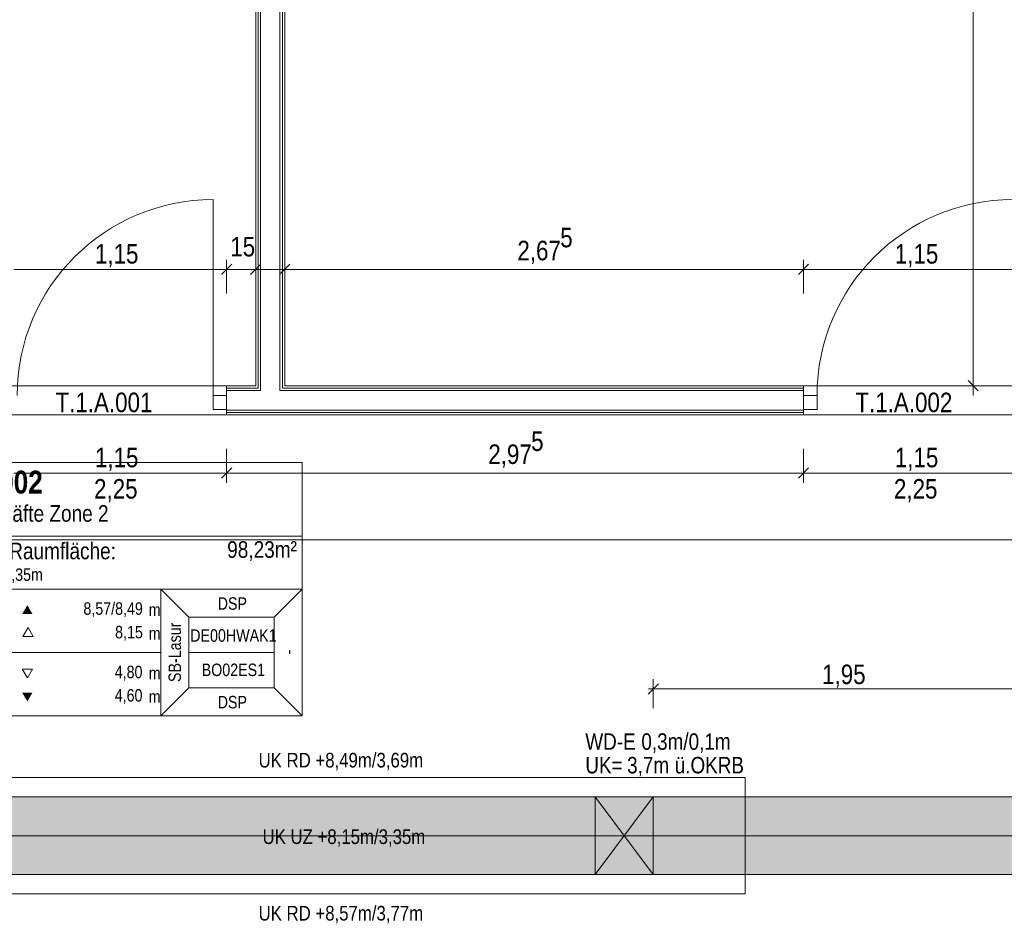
# Model space of a CAD drawing. Extents: x -620 to 3480, y 62 to 1107.
# Tile 95 of 244: x -438 to -336, y 817 to 910. Entities that reach past the tile are written whole.
import ezdxf
from ezdxf.lldxf.tags import DXFTag

# ---------------------------------------------------------------- set-up
doc = ezdxf.new("R2010")
doc.units = 0
doc.layers.get('0').update_dxf_attribs({"lineweight": 35})
for name, color, linetype, lineweight, true_color in [('00 -Bauelemente -Dämmung innen', 7, 'Continuous', 9, 0xff7fe6), ('00 -Bauelemente -Gipskarton', 7, 'Continuous', 9, 0xff7fe6), ('00_Beschriftung UZ', 3, 'Continuous', 13, 0x00ff00), ('30 -34 Innenwände- 11 Durchbruch', 4, 'Continuous', 9, 0x00ffff), ('30 -34 Innenwände- 2 nichttragend', 7, 'Continuous', 18, 0xff7fe6), ('30 -34 Innenwände- 4 Türen_Fenster', 9, 'Continuous', 15, 0x808080), ('30 -35 Decken- 1 Konstruktion-Träger- Stahlbeton', 7, 'grob-A06G9GKW8I', 13, 0x33aa00), ('60- 61 allgemeine Ausstattung- 1 Möbel', 7, 'Continuous', 9, 0x00cccc), ('70 -75 Raumstempel- 1 Raumstempel', 1, 'Continuous', 50, 0xff0000), ('70 -76 Bemaßung- 2 Allgemein', 9, 'Continuous', 5, 0x808080)]:
    doc.layers.add(name, color=color, linetype=linetype, lineweight=lineweight, true_color=true_color)
doc.layers.add('70 -71 Achsen- 1 Gebäudeachsen', color=7, linetype='STRICHPUNKT2-A06G9GKV8I', lineweight=18)
doc.layers.add('Keine', color=7, linetype='Continuous', lineweight=9)
doc.layers.add('iwb_Schraffur_Unterzug', color=7, linetype='Continuous', lineweight=5, true_color=0xffffcc, plot=False)
doc.styles.get("Standard").update_dxf_attribs({"font": 'ARIALN.TTF'})
tags = doc.linetypes.add('grob-A06G9GKW8I', pattern=[14, 3, -8, 3]).pattern_tags.tags
tags[8:9] = [DXFTag(74, 4), DXFTag(75, 0), DXFTag(340, '0'), DXFTag(46, 0.0), DXFTag(50, 0.0), DXFTag(44, 0.0), DXFTag(45, 0.0)]
tags[6:7] = [DXFTag(74, 4), DXFTag(75, 0), DXFTag(340, '0'), DXFTag(46, 0.0), DXFTag(50, 0.0), DXFTag(44, 0.0), DXFTag(45, 0.0)]
tags[4:5] = [DXFTag(74, 4), DXFTag(75, 0), DXFTag(340, '0'), DXFTag(46, 0.0), DXFTag(50, 0.0), DXFTag(44, 0.0), DXFTag(45, 0.0)]
tags = doc.linetypes.add('STRICHPUNKT2-A06G9GKV8I', pattern=[12.7, 6.35, -3.175, 0, -3.175]).pattern_tags.tags
tags[10:11] = [DXFTag(74, 4), DXFTag(75, 0), DXFTag(340, '0'), DXFTag(46, 0.0), DXFTag(50, 0.0), DXFTag(44, 0.0), DXFTag(45, 0.0)]
tags[8:9] = [DXFTag(74, 4), DXFTag(75, 0), DXFTag(340, '0'), DXFTag(46, 0.0), DXFTag(50, 0.0), DXFTag(44, 0.0), DXFTag(45, 0.0)]
tags[6:7] = [DXFTag(74, 4), DXFTag(75, 0), DXFTag(340, '0'), DXFTag(46, 0.0), DXFTag(50, 0.0), DXFTag(44, 0.0), DXFTag(45, 0.0)]
tags[4:5] = [DXFTag(74, 4), DXFTag(75, 0), DXFTag(340, '0'), DXFTag(46, 0.0), DXFTag(50, 0.0), DXFTag(44, 0.0), DXFTag(45, 0.0)]

# ---------------------------------------------------------------- blocks, each defined once
blk = doc.blocks.new('Referenz-A06G9GKX8I')
at = {"layer": '00 -Bauelemente -Dämmung innen', "color": 0, "linetype": 'Continuous', "ltscale": 0.13}
for p, q in [((-413.01, 991.1), (-413.01, 871.86)), ((-411.01, 991.1), (-411.01, 871.86)), ((-413.01, 871.86), (-416.51, 871.86)), ((-357.01, 871.86), (-411.01, 871.86)), ((-357.01, 869.86), (-416.51, 869.86))]:
    blk.add_line(p, q, dxfattribs=at)
at = {"layer": '00 -Bauelemente -Gipskarton', "color": 0, "linetype": 'Continuous', "ltscale": 0.13}
for p, q in [((-413.51, 991.1), (-413.51, 872.36)), ((-413.26, 991.1), (-413.26, 872.11)), ((-413.01, 991.1), (-413.01, 871.86)), ((-411.01, 991.1), (-411.01, 871.86)), ((-410.76, 991.1), (-410.76, 872.11)), ((-410.51, 991.1), (-410.51, 872.36)), ((-413.51, 872.36), (-416.51, 872.36)), ((-357.01, 872.36), (-410.51, 872.36)), ((-413.26, 872.11), (-416.51, 872.11)), ((-413.01, 871.86), (-416.51, 871.86)), ((-357.01, 871.86), (-411.01, 871.86)), ((-357.01, 872.11), (-410.76, 872.11)), ((-357.01, 869.86), (-416.51, 869.86)), ((-357.01, 869.61), (-416.51, 869.61)), ((-357.01, 869.36), (-416.51, 869.36))]:
    blk.add_line(p, q, dxfattribs=at)
at = {"layer": '30 -34 Innenwände- 11 Durchbruch', "color": 0, "linetype": 'Continuous', "ltscale": 0.13}
for p, q in [((-378.51, 829.96), (-372.51, 829.96)), ((-372.51, 829.96), (-378.51, 821.96)), ((-372.51, 821.96), (-378.51, 829.96)), ((-378.51, 821.96), (-378.51, 829.96)), ((-378.51, 829.96), (-372.51, 821.96)), ((-372.51, 829.96), (-378.51, 821.96)), ((-372.51, 821.96), (-372.51, 829.96)), ((-378.51, 821.96), (-372.51, 821.96))]:
    blk.add_line(p, q, dxfattribs=at)
at = {"layer": '30 -34 Innenwände- 11 Durchbruch', "color": 0, "lineweight": 0}
for points in [[(-378.51, 821.96), (-378.51, 829.96), (-375.51, 825.96)], [(-372.51, 821.96), (-375.51, 825.96), (-372.51, 829.96)]]:
    blk.add_solid(points, dxfattribs=at)
at = {"layer": '30 -34 Innenwände- 2 nichttragend', "color": 0, "linetype": 'Continuous', "ltscale": 0.18}
for p, q in [((-413.51, 991.1), (-413.51, 872.36)), ((-410.51, 991.1), (-410.51, 872.36)), ((-413.51, 872.36), (-416.51, 872.36)), ((-416.51, 872.36), (-416.51, 869.61)), ((-416.51, 872.36), (-416.51, 872.11)), ((-357.01, 872.36), (-410.51, 872.36)), ((-357.01, 872.36), (-357.01, 869.61)), ((-357.01, 872.36), (-357.01, 872.11)), ((-416.51, 872.11), (-416.51, 871.86)), ((-416.51, 871.86), (-416.51, 869.86)), ((-357.01, 872.11), (-357.01, 871.86)), ((-357.01, 871.86), (-357.01, 869.86)), ((-416.51, 869.86), (-416.51, 869.61)), ((-416.51, 869.61), (-416.51, 869.36)), ((-416.51, 869.61), (-416.51, 869.36)), ((-357.01, 869.36), (-416.51, 869.36)), ((-357.01, 869.86), (-357.01, 869.61)), ((-357.01, 869.61), (-357.01, 869.36)), ((-357.01, 869.61), (-357.01, 869.36))]:
    blk.add_line(p, q, dxfattribs=at)
at = {"layer": '30 -34 Innenwände- 4 Türen_Fenster', "color": 0, "linetype": 'grob-A06G9GKW8I', "ltscale": 0.15}
for p, q in [((-417.91, 871.36), (-417.91, 891.56)), ((-416.51, 872.36), (-439.51, 872.36)), ((-334.01, 872.36), (-357.01, 872.36)), ((-416.51, 869.36), (-439.51, 869.36)), ((-334.01, 869.36), (-357.01, 869.36))]:
    blk.add_line(p, q, dxfattribs=at)
at = {"layer": '30 -34 Innenwände- 4 Türen_Fenster', "color": 0, "linetype": 'Continuous', "ltscale": 0.15}
for p, q in [((-417.91, 869.9), (-417.91, 871.36)), ((-417.91, 871.36), (-416.51, 871.36)), ((-416.51, 871.36), (-416.51, 869.9)), ((-357.01, 869.9), (-357.01, 871.36)), ((-357.01, 871.36), (-355.61, 871.36)), ((-355.61, 871.36), (-355.61, 869.9)), ((-416.51, 869.9), (-417.91, 869.9)), ((-355.61, 869.9), (-357.01, 869.9))]:
    blk.add_line(p, q, dxfattribs=at)
at = {"layer": '30 -34 Innenwände- 4 Türen_Fenster', "color": 0, "linetype": 'grob-A06G9GKW8I', "ltscale": 0.15}
for centre in [(-417.91, 871.36), (-335.41, 871.36)]:
    blk.add_ellipse(centre, major_axis=(0, 20.2), ratio=1, start_param=0, end_param=1.570796, dxfattribs=at)
at = {"layer": '30 -35 Decken- 1 Konstruktion-Träger- Stahlbeton', "color": 0}
for p, q in [((-562.01, 829.96), (-3.51, 829.96)), ((-562.01, 821.96), (-3.51, 821.96))]:
    blk.add_line(p, q, dxfattribs=at)
at = {"layer": '60- 61 allgemeine Ausstattung- 1 Möbel', "color": 0, "linetype": 'Continuous', "ltscale": 0.13}
for p, q in [((-458.51, 831.96), (-363.01, 831.96)), ((-363.01, 831.96), (-363.01, 819.96)), ((-363.01, 819.96), (-458.51, 819.96))]:
    blk.add_line(p, q, dxfattribs=at)
at = {"layer": '70 -71 Achsen- 1 Gebäudeachsen', "color": 0, "linetype": 'STRICHPUNKT2-A06G9GKV8I', "ltscale": 0.18}
for p, q in [((-562.01, 856.46), (85.43, 856.46)), ((-562.01, 825.96), (85.43, 825.96))]:
    blk.add_line(p, q, dxfattribs=at)
at = {"layer": '70 -75 Raumstempel- 1 Raumstempel', "color": 0, "lineweight": 9}
for p, q in [((-408.71, 864.45), (-445.03, 864.45)), ((-408.71, 838.31), (-408.71, 864.45)), ((-408.71, 856.86), (-445.03, 856.86)), ((-445.03, 851.38), (-423.3, 851.38)), ((-420.42, 848.49), (-423.3, 851.38)), ((-408.71, 851.38), (-423.3, 851.38)), ((-423.3, 851.38), (-423.3, 838.31)), ((-411.59, 848.49), (-408.71, 851.38)), ((-420.42, 841.21), (-420.42, 848.49)), ((-420.42, 848.49), (-411.59, 848.49)), ((-411.59, 841.21), (-411.59, 848.49)), ((-436.99, 847.42), (-437.52, 846.52)), ((-436.47, 846.52), (-436.99, 847.42)), ((-437.52, 846.52), (-436.47, 846.52)), ((-445.03, 844.85), (-423.3, 844.85)), ((-411.59, 844.85), (-420.42, 844.85)), ((-437.06, 842.24), (-437.59, 843.15)), ((-437.59, 843.15), (-436.54, 843.15)), ((-436.54, 843.15), (-437.06, 842.24)), ((-420.42, 841.21), (-423.3, 838.31)), ((-420.42, 841.21), (-411.59, 841.21)), ((-411.59, 841.21), (-408.71, 838.31)), ((-408.71, 838.31), (-445.03, 838.31))]:
    blk.add_line(p, q, dxfattribs=at)
at = {"layer": '70 -75 Raumstempel- 1 Raumstempel', "color": 0, "lineweight": 0}
for points in [[(-436.54, 848.84), (-437.06, 849.74), (-437.59, 848.84)], [(-436.54, 840.71), (-437.06, 839.8), (-437.59, 840.71)]]:
    blk.add_solid(points, dxfattribs=at)
at = {"layer": '70 -76 Bemaßung- 2 Allgemein', "color": 0, "linetype": 'Continuous', "ltscale": 0.13}
for p, q in [((-339.51, 873.42), (-339.51, 985.9)), ((-416.51, 881.86), (-416.51, 885.36)), ((-416.51, 881.86), (-416.51, 885.36)), ((-413.51, 881.86), (-413.51, 885.36)), ((-410.51, 881.86), (-410.51, 885.36)), ((-357.01, 881.86), (-357.01, 885.36)), ((-357.01, 881.86), (-357.01, 885.36)), ((-417.57, 884.36), (-438.45, 884.36)), ((-417.57, 884.36), (-418.63, 884.36)), ((-415.51, 884.36), (-417.57, 884.36)), ((-415.51, 884.36), (-417.57, 884.36)), ((-413.51, 884.36), (-416.51, 884.36)), ((-414.51, 884.36), (-412.45, 884.36)), ((-412.45, 884.36), (-411.39, 884.36)), ((-411.51, 884.36), (-409.45, 884.36)), ((-358.07, 884.36), (-409.45, 884.36)), ((-356.01, 884.36), (-358.07, 884.36)), ((-358.01, 884.36), (-355.95, 884.36)), ((-335.07, 884.36), (-355.95, 884.36)), ((-339.51, 871.36), (-339.51, 873.42)), ((-337.01, 872.36), (-340.51, 872.36)), ((-416.51, 865.86), (-416.51, 862.36)), ((-416.51, 865.86), (-416.51, 862.36)), ((-357.01, 865.86), (-357.01, 862.36)), ((-357.01, 865.86), (-357.01, 862.36)), ((-417.57, 863.36), (-438.45, 863.36)), ((-415.51, 863.36), (-417.57, 863.36)), ((-417.51, 863.36), (-415.45, 863.36)), ((-358.07, 863.36), (-415.45, 863.36)), ((-356.01, 863.36), (-358.07, 863.36)), ((-358.01, 863.36), (-355.95, 863.36)), ((-335.07, 863.36), (-355.95, 863.36)), ((-372.51, 839.1), (-372.51, 842.1)), ((-373.04, 840.57), (-371.98, 841.63)), ((-373.01, 841.1), (-371.45, 841.1)), ((-334.57, 841.1), (-371.45, 841.1))]:
    blk.add_line(p, q, dxfattribs=at)
at = {"layer": '70 -76 Bemaßung- 2 Allgemein', "color": 0, "linetype": 'Continuous', "lineweight": 20, "ltscale": 0.2}
for p, q in [((-415.98, 884.89), (-417.04, 883.83)), ((-415.98, 884.89), (-417.04, 883.83)), ((-414.04, 883.83), (-412.98, 884.89)), ((-411.04, 883.83), (-409.98, 884.89)), ((-356.48, 884.89), (-357.54, 883.83)), ((-357.54, 883.83), (-356.48, 884.89)), ((-338.98, 871.83), (-340.04, 872.89)), ((-417.04, 862.83), (-415.98, 863.89)), ((-415.98, 863.89), (-417.04, 862.83)), ((-356.48, 863.89), (-357.54, 862.83)), ((-357.54, 862.83), (-356.48, 863.89))]:
    blk.add_line(p, q, dxfattribs=at)
at = {"layer": '00_Beschriftung UZ', "color": 0, "linetype": 'ByBlock', "lineweight": 5, "ltscale": 0.13, "char_height": 1.5103, "attachment_point": 1}
for s, insert in [('{\\fArial Narrow;UK RD +8,49m/3,69m}', (-413.21, 834.51)), ('{\\fArial Narrow;UK UZ +8,15m/3,35m}', (-412.8, 826.62)), ('{\\fArial Narrow;UK RD +8,57m/3,77m}', (-413.21, 818.73))]:
    blk.add_mtext(s, dxfattribs=dict(at, insert=insert))
at = {"layer": '30 -34 Innenwände- 11 Durchbruch', "color": 0, "linetype": 'Continuous', "ltscale": 0.13, "char_height": 1.7, "attachment_point": 1}
for s, insert in [('{\\fArial Narrow;WD-E}', (-379.51, 836.52)), ('{\\fArial Narrow;0,3m/0,1m}', (-373.73, 836.52)), ('{\\fArial Narrow;UK=}', (-379.51, 834.09)), ('{\\fArial Narrow;3,7m}', (-375.2, 834.09)), ('{\\fArial Narrow;ü.OKRB}', (-370.29, 834.09))]:
    blk.add_mtext(s, dxfattribs=dict(at, insert=insert))
at = {"layer": '70 -75 Raumstempel- 1 Raumstempel', "color": 0, "linetype": 'Continuous', "ltscale": 0.5, "attachment_point": 1}
for s, insert, char_height, rotation in [('{\\fArial Narrow|b1|i0;A1.002}', (-444.16, 863.6), 2.3536, 0), ('{\\fArial Narrow;Lehrkräfte Zone 2}', (-444.16, 860.05), 1.7117, 0), ('{\\fArial Narrow;Netto Raumfläche:}', (-444.16, 856.18), 1.7117, 0), ('{\\fArial Narrow;98,23m²}', (-416.45, 856.33), 1.7117, 0), ('{\\fArial Narrow;LRH = 3,35m}', (-444.16, 853.53), 1.2838, 0), ('{\\fArial Narrow;8,57/8,49}', (-431.28, 850.03), 1.2838, 0), ('{\\fArial Narrow;DSP}', (-417.43, 850.55), 1.2838, 0), ('{\\fArial Narrow;m}', (-424.54, 849.91), 1.2838, 0), ('{\\fArial Narrow;SB-Lasur}', (-422.5, 841.81), 1.2838, 90), ('{\\fArial Narrow;8,15}', (-428.01, 847.6), 1.2838, 0), ('{\\fArial Narrow;m}', (-424.54, 847.47), 1.2838, 0), ('{\\fArial Narrow;DE00HWAK1}', (-420.26, 847.25), 1.2838, 0), ('{\\fArial Narrow;-}', (-410.79, 844.65), 1.2838, 90), ('{\\fArial Narrow;4,80}', (-428.05, 843.49), 1.2838, 0), ('{\\fArial Narrow;m}', (-424.54, 843.37), 1.2838, 0), ('{\\fArial Narrow;BO02ES1}', (-419.08, 843.71), 1.2838, 0), ('{\\fArial Narrow;4,60}', (-428.05, 841.08), 1.2838, 0), ('{\\fArial Narrow;m}', (-424.54, 840.95), 1.2838, 0), ('{\\fArial Narrow;DSP}', (-417.43, 840.38), 1.2838, 0)]:
    blk.add_mtext(s, dxfattribs=dict(at, insert=insert, char_height=char_height, rotation=rotation))
at = {"layer": '70 -76 Bemaßung- 2 Allgemein', "color": 0, "linetype": 'Continuous', "ltscale": 0.13, "char_height": 2.0138, "attachment_point": 1}
for s, insert in [('{\\fArial Narrow;5}', (-382.1, 888.65)), ('{\\fArial Narrow;15}', (-416.13, 887.71)), ('{\\fArial Narrow;1,15}', (-430.09, 886.97)), ('{\\fArial Narrow;2,67}', (-386.52, 887.31)), ('{\\fArial Narrow;1,15}', (-347.59, 886.97)), ('{\\fArial Narrow;5}', (-385.1, 867.65)), ('{\\fArial Narrow;2,97}', (-389.52, 866.31)), ('{\\fArial Narrow;1,15}', (-430.09, 865.97)), ('{\\fArial Narrow;1,15}', (-347.59, 865.97)), ('{\\fArial Narrow;2,25}', (-430.18, 862.74)), ('{\\fArial Narrow;2,25}', (-347.68, 862.74)), ('{\\fArial Narrow;1,95}', (-355.09, 843.61))]:
    blk.add_mtext(s, dxfattribs=dict(at, insert=insert))
at = {"layer": 'Keine', "color": 0, "linetype": 'Continuous', "ltscale": 0.13, "char_height": 2.0138, "attachment_point": 1}
for s, insert in [('{\\fArial Narrow;T.1.A.001}', (-434.16, 871.65)), ('{\\fArial Narrow;T.1.A.002}', (-351.66, 871.65))]:
    blk.add_mtext(s, dxfattribs=dict(at, insert=insert))
blk = doc.blocks.new('Referenz-A06G9GKZ8I')
at = {"layer": 'iwb_Schraffur_Unterzug', "linetype": 'Continuous', "ltscale": 0.13}
for points in [[(-562.01, 829.96), (-3.51, 829.96), (-562.01, 828.82)], [(-562.01, 828.82), (-3.51, 829.96), (-3.51, 821.96)], [(-562.01, 828.82), (-3.51, 821.96), (-562.01, 823.09)], [(-562.01, 823.09), (-3.51, 821.96), (-562.01, 821.96)]]:
    blk.add_solid(points, dxfattribs=at)

msp = doc.modelspace()

# ---------------------------------------------------------------- block references
at = {"color": 8, "lineweight": 25, "ltscale": 0.25, "true_color": 0x808080}
for name in ['Referenz-A06G9GKX8I', 'Referenz-A06G9GKZ8I']:
    msp.add_blockref(name, (0, 0), dxfattribs=at)

doc.saveas('drawing.dxf')
